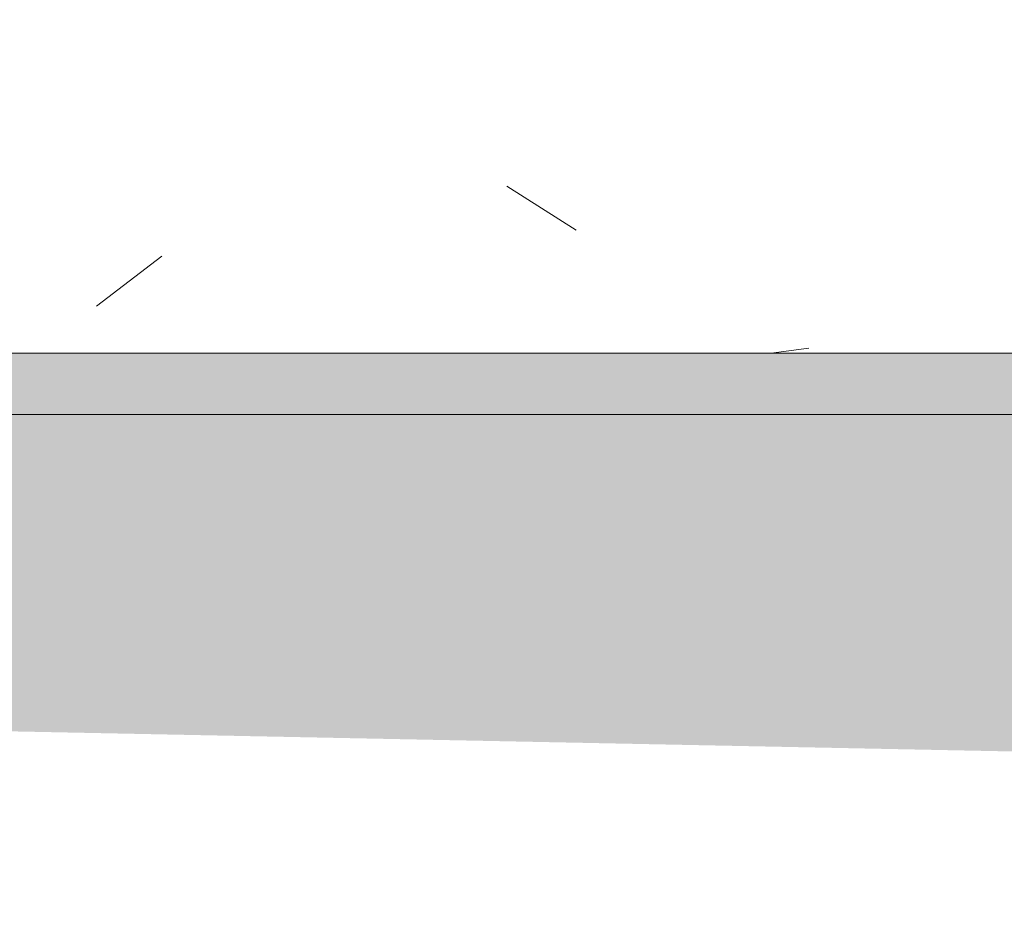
# Model space of a CAD drawing. Header units: metres. Extents: x 10.2 to 107.4, y -18.3 to 5.6.
# Tile 140 of 256: x 45.6 to 46.4, y -0.5 to 0.2. Entities that reach past the tile are written whole.
import ezdxf

# ---------------------------------------------------------------- set-up
doc = ezdxf.new("R2010")
doc.units = ezdxf.units.M
doc.layers.add('A-DETL', color=7, linetype='Continuous', lineweight=5, true_color=0x00a600)
for name, color, linetype, lineweight in [('A-DETL-GENF', 7, 'Continuous', 5), ('A-FLOR', 7, 'Continuous', 5), ('A-WALL-PATT', 7, 'Continuous', 5)]:
    doc.layers.add(name, color=color, linetype=linetype, lineweight=lineweight)

msp = doc.modelspace()

# ---------------------------------------------------------------- hatches: boundary and pattern name
at = {"layer": 'A-DETL-GENF', "true_color": 0xd2e2c2}
msp.add_hatch(color=254, dxfattribs=at).paths.add_polyline_path([(52.6446, -0.51064), (52.6446, -0.31), (50.1446, -0.11), (42.6446, -0.11), (42.6446, -0.31), (50.20138, -0.46162)])
at = {"layer": 'A-FLOR', "true_color": 0x616161}
msp.add_hatch(color=251, dxfattribs=at).paths.add_polyline_path([(43.6046, -0.11), (47.1746, -0.11), (47.1746, -0.06), (43.6046, -0.06), (43.6046, -0.07)])
at = {"layer": 'A-WALL-PATT', "true_color": 0xa2a2a2}
h = msp.add_hatch(dxfattribs=at)
h.set_pattern_fill('FP_26', color=253, style=0, pattern_type=2)
h.set_pattern_definition([(50, (44.6606, 1.2), (1.45713, -0.1272), [0.1524, -1.676]), (355, (44.6606, 1.2), (-0.2819, 1.5284), [0.1219, -1.341]), (100.45, (44.7826, 1.189), (1.1755, 1.40046), [0.1295, -1.425]), (46.184, (44.6606, 1.606), (2.169, -0.3364), [0.2286, -2.515]), (96.64, (44.8416, 1.578), (1.899, 1.9797), [0.1943, -2.137]), (351.18, (44.6606, 1.606), (1.8988, 1.9794), [0.1829, -2.012]), (21, (44.8646, 1.505), (1.21276, -0.8177), [0.1524, -1.676]), (326, (44.8646, 1.505), (0.4944, 1.47345), [0.1219, -1.341]), (71.45, (44.9656, 1.437), (1.707, 0.655), [0.1295, -1.425]), (37.5, (44.66064, 1.2), (0.02471, 0.67643), [0.06706, -1.258, 0.06706, -1.294, -1.346]), (37.5, (44.66064, 1.2), (0.02471, 0.67643), [-2.686, 0.06706, -1.279]), (7.5, (44.66064, 1.2), (0.53455, 0.80144), [0.06706, -0.70917, 0.06706, -1.227, -0.51308]), (7.5, (44.66064, 1.2), (0.53455, 0.80144), [-2.071, 0.06706, -0.44602]), (327.5, (44.20764, 1.2), (1.08472, -0.04583), [0.06706, -0.44094, 0.06706, -1.518, -2.103]), (327.5, (44.20764, 1.2), (1.08472, -0.04583), [-2.093, 0.06706, -2.036]), (317.5, (44.0046, 1.2), (1.18503, 0.20342), [0.06706, -0.59334, 0.06706, -0.98552, -1.494]), (317.5, (44.0046, 1.2), (1.18503, 0.20342), [-1.713, 0.06706, -1.426])])
h.paths.add_polyline_path([(45.5671, -0.06), (46.6746, -0.05999), (46.6746, -0.02911), (46.67077, -0.0288), (46.67067, 2.65), (45.56723, 2.64994), (45.5671, -0.04005)])
h.paths.add_polyline_path([(45.5846, 0.35), (45.5846, 2.3), (46.3646, 2.3), (46.3646, 0.35), (45.62245, 0.35)])

# ---------------------------------------------------------------- linework, layer by layer
at = {"layer": 'A-DETL', "color": 7, "lineweight": 15}
for p, q in [((47.0646, -0.06), (44.0046, -0.06)), ((50.1446, -0.11), (42.6446, -0.11))]:
    msp.add_line(p, q, dxfattribs=at)
at = {"layer": 'A-FLOR'}
msp.add_line((43.6046, -0.06), (47.06062, -0.06), dxfattribs=at)

doc.saveas('drawing.dxf')
